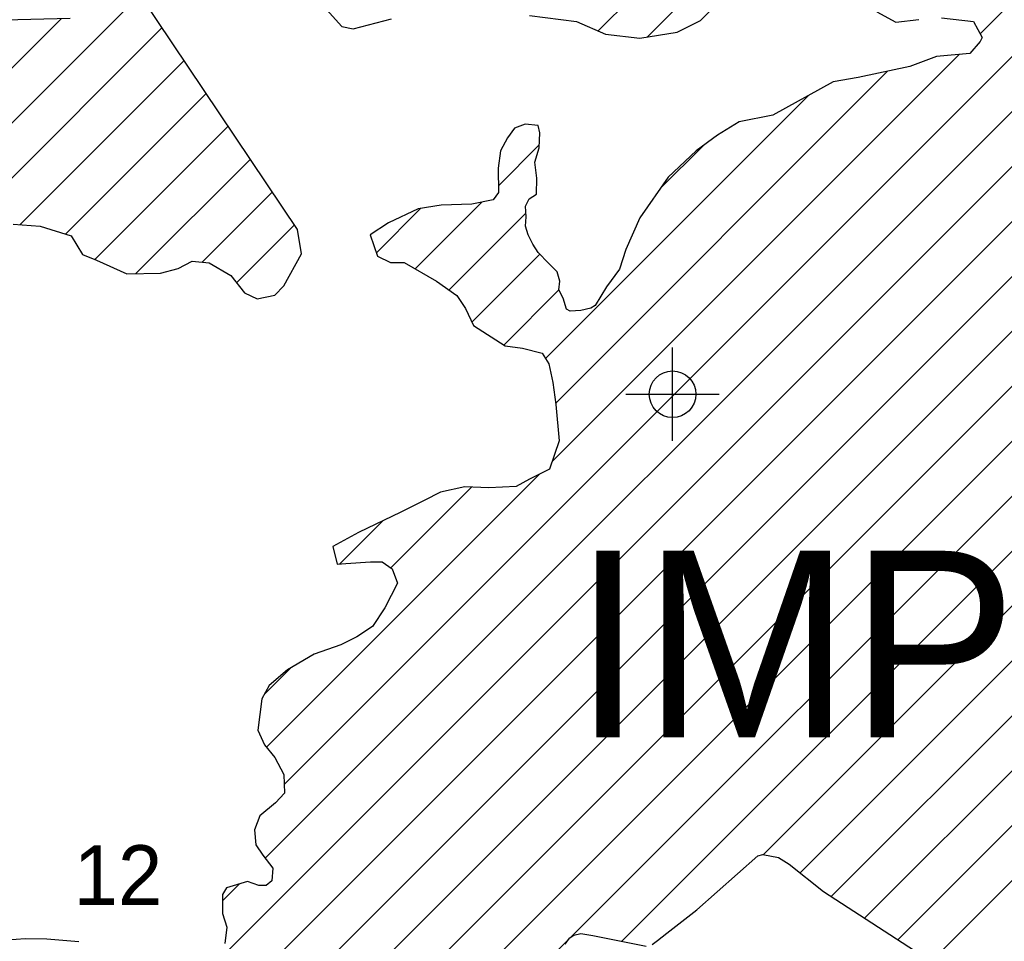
# Model space of a CAD drawing. Extents: x 192051 to 352051, y 710978 to 817615.
# Tile 62 of 85: x 280542 to 285824, y 782676 to 787621. Entities that reach past the tile are written whole.
import ezdxf
from ezdxf.enums import TextEntityAlignment as Align

# ---------------------------------------------------------------- set-up
doc = ezdxf.new("R2010")
doc.units = 0
doc.header["$LTSCALE"] = 800
doc.header["$PDMODE"] = 34
doc.header["$PDSIZE"] = 250
doc.layers.get('0').update_dxf_attribs({"linetype": 'CONTINUOUS'})
for name, color, linetype in [('SEC', 2, 'CONTINUOUS'), ('TEXT', 7, 'CONTINUOUS'), ('WETDBA', 11, 'CONTINUOUS'), ('WETFILL', 12, 'CONTINUOUS')]:
    doc.layers.add(name, color=color, linetype=linetype)

# ---------------------------------------------------------------- blocks, each defined once
blk = doc.blocks.new('*X')
at = {"color": 0}
for p, q in [((285074.5, 782800.4), (295512.1, 793238)), ((285253.3, 782684.5), (295750.8, 793182.1)), ((285412.9, 782549.4), (295933.8, 793070.3)), ((284895.7, 782916.3), (294315.2, 792335.9)), ((280543.2, 781216), (291434.1, 792106.8)), ((283646.1, 787560.5), (288105.4, 792019.8)), ((279892.2, 780859.7), (290882.4, 791849.9)), ((285694.3, 787545.8), (290012.4, 791864)), ((280831.4, 781209.5), (291408.9, 791787)), ((281961.3, 783518.2), (290127.1, 791684)), ((281859.9, 783122.1), (290232.1, 791494.2)), ((283771.8, 782676.5), (292414.2, 791318.9)), ((283501, 782700.3), (292073.3, 791272.7)), ((284531.7, 783141.7), (292649, 791259)), ((284728.6, 783043.9), (292975.1, 791290.3)), ((281001.6, 781085), (291040.5, 791123.9)), ((280217.1, 779711.2), (291587.2, 791081.2)), ((280651.4, 780440.1), (291209.2, 790997.9)), ((283907.9, 787527.6), (284400.4, 788020)), ((279671.4, 786237.9), (281187.9, 787754.4)), ((279542.8, 786404), (280764.9, 787626.1)), ((279995.2, 786267), (281306.2, 787578.1)), ((280543.2, 786520.3), (281424.6, 787401.8)), ((283399, 785250.5), (285582.5, 787434)), ((283417.6, 785563.8), (285197.6, 787343.8)), ((280788.1, 786470.6), (281543, 787225.5)), ((283362.9, 785803.8), (284773.3, 787214.3)), ((280946.1, 786333.8), (281661.4, 787049.1)), ((283110.5, 786730.1), (283329.1, 786948.8)), ((283978.7, 786714.3), (284210.9, 786946.5)), ((281165.8, 786258.9), (281779.7, 786872.8)), ((281520.8, 786319.2), (281898.1, 786696.5)), ((282456.1, 786370.5), (282694.7, 786609.1)), ((282664.1, 786283.7), (283023.2, 786642.8)), ((282845.6, 786170.6), (283258.3, 786583.3)), ((281705.9, 786209.7), (282016.5, 786520.2)), ((282967.7, 785998), (283332.7, 786363)), ((283139.4, 785875), (283435.3, 786170.9)), ((281866.5, 783718.1), (283329.8, 785181.3)), ((282533.5, 784679.7), (282966.5, 785112.7)), ((282260, 784700.9), (282492.8, 784933.7)), ((281855.2, 784001.4), (281996.4, 784142.7)), ((281630.7, 782892.9), (281722.3, 782984.5)), ((280582.6, 779782), (283486.2, 782685.6))]:
    blk.add_line(p, q, dxfattribs=at)

msp = doc.modelspace()

# ---------------------------------------------------------------- linework, layer by layer
at = {"layer": 'SEC', "color": 0}
msp.add_point((284044.6, 785611.5), dxfattribs=at)
at = {"layer": 'WETDBA', "color": 0}
for points in [[(280507.1, 786523), (280652.6, 786512.3), (280818.5, 786461.2), (280879.4, 786361.4), (280955.2, 786330), (281116.3, 786258.2), (281298.1, 786260.8), (281392.6, 786285.3), (281467.8, 786324.5), (281558.4, 786315.5), (281675.3, 786248.9), (281748.2, 786155.6), (281815.5, 786122.7), (281910.8, 786142.9), (281958.8, 786193.3), (282053.3, 786363.9), (282033.5, 786494.9), (280858.9, 788244.3)], [(283276.4, 787643.6), (283529.8, 787610.5), (283685.1, 787543.7), (283868.5, 787521.3), (284069.2, 787553.2), (284194, 787616.5), (284288.6, 787713)], [(282172.5, 787693.1), (282269.8, 787585), (282331.2, 787571.4), (282536.7, 787625.5)], [(285141.1, 787662.7), (285243, 787607.5), (285365.5, 787621.3)], [(280813.1, 787627.3), (278632.6, 787571.8)], [(285487.4, 787630.2), (285659.5, 787610.9), (285705.2, 787525.4), (285694.8, 787503.8), (285639.4, 787438.8), (285461.2, 787424), (285317.3, 787369.6), (285039.7, 787309.8), (284906.2, 787287.8), (284582.6, 787108.7), (284402, 787071.9), (284285.8, 787001.6), (284171.9, 786917.8), (284021.5, 786775.1), (283869, 786558.3), (283793.7, 786388.6), (283759.9, 786282.1), (283690.2, 786187.3), (283629.2, 786088.3), (283606.6, 786073.1), (283553.2, 786060.4), (283496.2, 786057.7), (283475.5, 786067.5), (283458.5, 786126.5), (283435.2, 786171.2), (283439.7, 786218.2), (283425, 786268.7), (283378.9, 786315.3), (283324.1, 786371.8), (283294.5, 786415.7), (283269.7, 786466.7), (283255.7, 786512.2), (283259.5, 786563.6), (283256.1, 786619.8), (283276.3, 786660), (283315.3, 786683.9), (283317.3, 786770.9), (283305.7, 786856.3), (283328.5, 786932.8), (283331.9, 787014.1), (283323, 787053.2), (283254.5, 787060.3), (283197, 787039.1), (283158.3, 786987.4), (283121.2, 786917.1), (283110, 786825.1), (283110.6, 786693.9), (283082.5, 786654.4), (282967.3, 786631.9), (282803.4, 786625.2), (282680.3, 786606.9), (282520.7, 786530.4), (282422.9, 786466.7), (282462.6, 786351.7), (282532.1, 786317.4), (282605.5, 786317.5), (282778.3, 786218), (282888.1, 786140.7), (282934.4, 786070.6), (282976, 785979.8), (283146.7, 785870.3), (283238.8, 785857.7), (283345.3, 785832.4), (283381.5, 785773.6), (283401.8, 785674), (283418.6, 785556.6), (283436.3, 785361.4), (283385.1, 785209.1), (283278, 785155.3), (283205, 785116), (283058.2, 785109.6), (282929.8, 785114), (282799, 785086.3), (282712.5, 785040.5), (282586.2, 784978.6), (282359.2, 784869.4), (282221.7, 784795.3), (282245.5, 784700.1), (282292.5, 784702.7), (282423.5, 784711.8), (282487.7, 784711.8), (282540.8, 784674.5), (282568.7, 784597.1), (282500.9, 784464.6), (282435.6, 784364.8), (282350.6, 784309.8), (282264.8, 784267.6), (282122.7, 784216.3), (281979.6, 784132.9), (281881.4, 784048.5), (281841.5, 783976.8), (281820.3, 783809.1), (281856.1, 783731), (281911.6, 783662.4), (281958.9, 783571), (281963.5, 783471.2), (281914.8, 783420.1), (281831.4, 783349.4), (281801.5, 783274.3), (281809.4, 783194.5), (281847.1, 783139.3), (281899.8, 783068.6), (281894.1, 783001.5), (281864.4, 782976.3), (281824.5, 782975.8), (281763.7, 782997.3), (281652.1, 782962.7), (281631.1, 782927.6), (281630, 782825.6), (281654.2, 782752.5), (281642.3, 782663.9)], [(283934.7, 782660), (283963, 782680.9), (284014.6, 782720), (284175.2, 782844.9), (284503, 783135.5), (284529.3, 783142.1), (284612.8, 783126.6), (284670.9, 783090.1), (284853.5, 782943.7), (285342.5, 782626.7)], [(283469.2, 782661.7), (283486.1, 782685.4), (283493.8, 782695.5), (283515.1, 782709.9), (283552.8, 782718.1), (283617, 782707.4), (283902.7, 782650.4)], [(280860.3, 782673.2), (280687.6, 782687.1), (280572.1, 782690.2), (280474.6, 782682.1)]]:
    msp.add_lwpolyline(points, dxfattribs=at)

# ---------------------------------------------------------------- block references
at = {"layer": 'WETFILL', "color": 0}
msp.add_blockref('*X', (0, 0), dxfattribs=at)
msp.add_blockref('*X', (0, 0), dxfattribs=at)
msp.add_blockref('*X', (0, 0), dxfattribs=at)
msp.add_blockref('*X', (0, 0), dxfattribs=at)
msp.add_blockref('*X', (0, 0), dxfattribs=at)
msp.add_blockref('*X', (0, 0), dxfattribs=at)
msp.add_blockref('*X', (0, 0), dxfattribs=at)
msp.add_blockref('*X', (0, 0), dxfattribs=at)
msp.add_blockref('*X', (0, 0), dxfattribs=at)
msp.add_blockref('*X', (0, 0), dxfattribs=at)
msp.add_blockref('*X', (0, 0), dxfattribs=at)
msp.add_blockref('*X', (0, 0), dxfattribs=at)
msp.add_blockref('*X', (0, 0), dxfattribs=at)
msp.add_blockref('*X', (0, 0), dxfattribs=at)
msp.add_blockref('*X', (0, 0), dxfattribs=at)
msp.add_blockref('*X', (0, 0), dxfattribs=at)
msp.add_blockref('*X', (0, 0), dxfattribs=at)
msp.add_blockref('*X', (0, 0), dxfattribs=at)
msp.add_blockref('*X', (0, 0), dxfattribs=at)
msp.add_blockref('*X', (0, 0), dxfattribs=at)
msp.add_blockref('*X', (0, 0), dxfattribs=at)
msp.add_blockref('*X', (0, 0), dxfattribs=at)
msp.add_blockref('*X', (0, 0), dxfattribs=at)
msp.add_blockref('*X', (0, 0), dxfattribs=at)
msp.add_blockref('*X', (0, 0), dxfattribs=at)
msp.add_blockref('*X', (0, 0), dxfattribs=at)
msp.add_blockref('*X', (0, 0), dxfattribs=at)
msp.add_blockref('*X', (0, 0), dxfattribs=at)
msp.add_blockref('*X', (0, 0), dxfattribs=at)
msp.add_blockref('*X', (0, 0), dxfattribs=at)
msp.add_blockref('*X', (0, 0), dxfattribs=at)
msp.add_blockref('*X', (0, 0), dxfattribs=at)
msp.add_blockref('*X', (0, 0), dxfattribs=at)
msp.add_blockref('*X', (0, 0), dxfattribs=at)
msp.add_blockref('*X', (0, 0), dxfattribs=at)
msp.add_blockref('*X', (0, 0), dxfattribs=at)
msp.add_blockref('*X', (0, 0), dxfattribs=at)
msp.add_blockref('*X', (0, 0), dxfattribs=at)
msp.add_blockref('*X', (0, 0), dxfattribs=at)
msp.add_blockref('*X', (0, 0), dxfattribs=at)
msp.add_blockref('*X', (0, 0), dxfattribs=at)
msp.add_blockref('*X', (0, 0), dxfattribs=at)
msp.add_blockref('*X', (0, 0), dxfattribs=at)
msp.add_blockref('*X', (0, 0), dxfattribs=at)
msp.add_blockref('*X', (0, 0), dxfattribs=at)
msp.add_blockref('*X', (0, 0), dxfattribs=at)
msp.add_blockref('*X', (0, 0), dxfattribs=at)
msp.add_blockref('*X', (0, 0), dxfattribs=at)
msp.add_blockref('*X', (0, 0), dxfattribs=at)
msp.add_blockref('*X', (0, 0), dxfattribs=at)
msp.add_blockref('*X', (0, 0), dxfattribs=at)
msp.add_blockref('*X', (0, 0), dxfattribs=at)
msp.add_blockref('*X', (0, 0), dxfattribs=at)
msp.add_blockref('*X', (0, 0), dxfattribs=at)
msp.add_blockref('*X', (0, 0), dxfattribs=at)
msp.add_blockref('*X', (0, 0), dxfattribs=at)
msp.add_blockref('*X', (0, 0), dxfattribs=at)
msp.add_blockref('*X', (0, 0), dxfattribs=at)
msp.add_blockref('*X', (0, 0), dxfattribs=at)
msp.add_blockref('*X', (0, 0), dxfattribs=at)
msp.add_blockref('*X', (0, 0), dxfattribs=at)
msp.add_blockref('*X', (0, 0), dxfattribs=at)
msp.add_blockref('*X', (0, 0), dxfattribs=at)
msp.add_blockref('*X', (0, 0), dxfattribs=at)
msp.add_blockref('*X', (0, 0), dxfattribs=at)
msp.add_blockref('*X', (0, 0), dxfattribs=at)
msp.add_blockref('*X', (0, 0), dxfattribs=at)
msp.add_blockref('*X', (0, 0), dxfattribs=at)
msp.add_blockref('*X', (0, 0), dxfattribs=at)
msp.add_blockref('*X', (0, 0), dxfattribs=at)
msp.add_blockref('*X', (0, 0), dxfattribs=at)
msp.add_blockref('*X', (0, 0), dxfattribs=at)
msp.add_blockref('*X', (0, 0), dxfattribs=at)
msp.add_blockref('*X', (0, 0), dxfattribs=at)
msp.add_blockref('*X', (0, 0), dxfattribs=at)
msp.add_blockref('*X', (0, 0), dxfattribs=at)
msp.add_blockref('*X', (0, 0), dxfattribs=at)
msp.add_blockref('*X', (0, 0), dxfattribs=at)
msp.add_blockref('*X', (0, 0), dxfattribs=at)
msp.add_blockref('*X', (0, 0), dxfattribs=at)
msp.add_blockref('*X', (0, 0), dxfattribs=at)
msp.add_blockref('*X', (0, 0), dxfattribs=at)
msp.add_blockref('*X', (0, 0), dxfattribs=at)
msp.add_blockref('*X', (0, 0), dxfattribs=at)
msp.add_blockref('*X', (0, 0), dxfattribs=at)
msp.add_blockref('*X', (0, 0), dxfattribs=at)
msp.add_blockref('*X', (0, 0), dxfattribs=at)
msp.add_blockref('*X', (0, 0), dxfattribs=at)
msp.add_blockref('*X', (0, 0), dxfattribs=at)
msp.add_blockref('*X', (0, 0), dxfattribs=at)
msp.add_blockref('*X', (0, 0), dxfattribs=at)
msp.add_blockref('*X', (0, 0), dxfattribs=at)
msp.add_blockref('*X', (0, 0), dxfattribs=at)
msp.add_blockref('*X', (0, 0), dxfattribs=at)
msp.add_blockref('*X', (0, 0), dxfattribs=at)
msp.add_blockref('*X', (0, 0), dxfattribs=at)
msp.add_blockref('*X', (0, 0), dxfattribs=at)
msp.add_blockref('*X', (0, 0), dxfattribs=at)
msp.add_blockref('*X', (0, 0), dxfattribs=at)
msp.add_blockref('*X', (0, 0), dxfattribs=at)

# ---------------------------------------------------------------- texts
at = {"layer": 'TEXT', "color": 0}
for s, height, p in [('IMPERIAL', 1000, (286634.2, 783771.4)), ('12', 320, (281069.4, 782871.7))]:
    msp.add_text(s, height=height, dxfattribs=at).set_placement(p, align=Align.CENTER)

doc.saveas('drawing.dxf')
